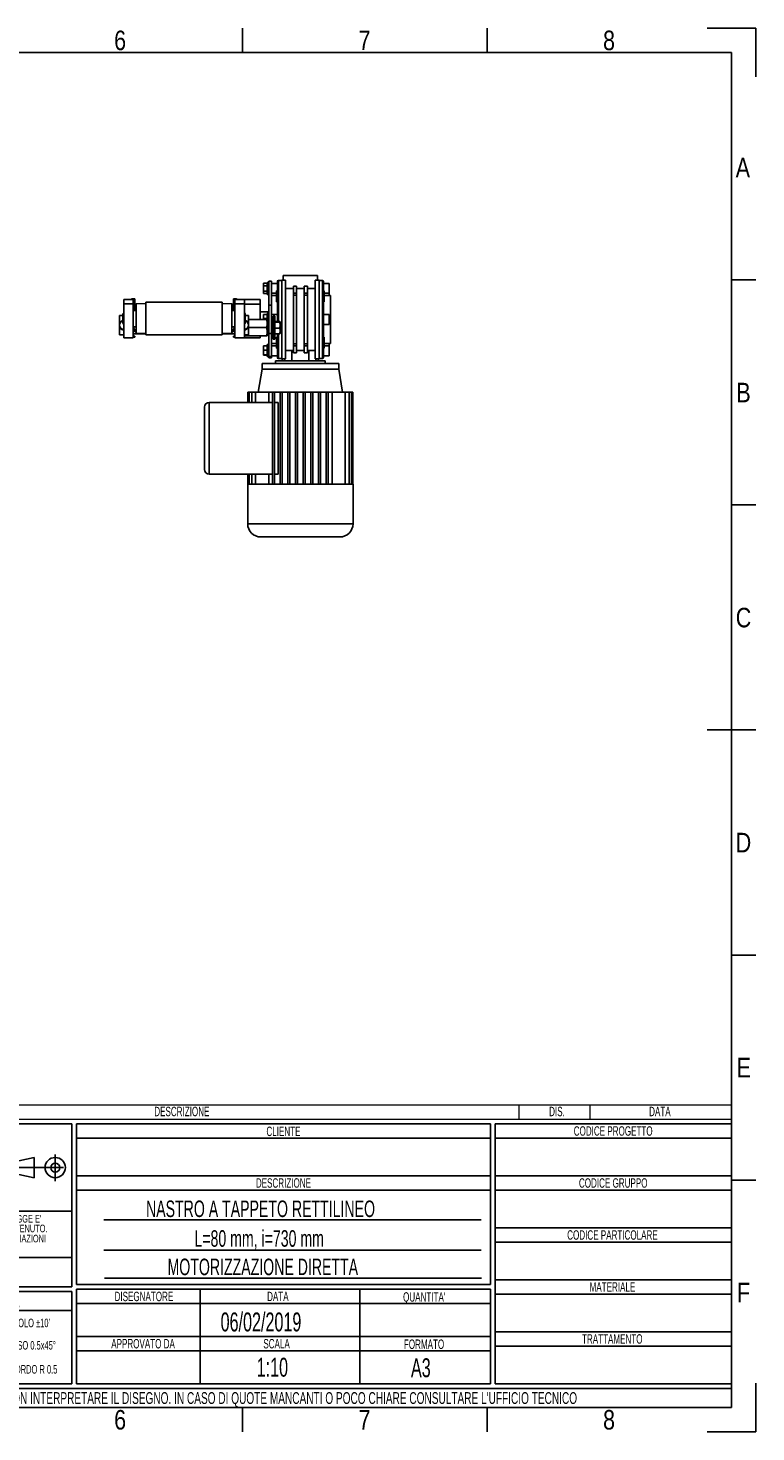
# Model space of a CAD drawing. Header units: millimetres. Extents: x 0 to 420, y 0 to 297.
# Tile 7 of 7: x 266 to 420, y 0 to 297. Entities that reach past the tile are written whole.
import ezdxf
from ezdxf.enums import TextEntityAlignment as Align

# ---------------------------------------------------------------- set-up
doc = ezdxf.new("R2010")
doc.units = ezdxf.units.MM
doc.linetypes.add('CENTERX2', pattern=[20.32, 12.7, -2.54, 2.54, -2.54])
doc.layers.add('CARTIGLIO', color=140, linetype='Continuous')
doc.styles.add('SLDTEXTSTYLE0', font='TXT', dxfattribs={"width": 0.638298})
doc.styles.add('SLDTEXTSTYLE1', font='TXT', dxfattribs={"width": 0.675})
doc.styles.add('SLDTEXTSTYLE2', font='TXT', dxfattribs={"width": 0.821468})

# ---------------------------------------------------------------- blocks, each defined once
blk = doc.blocks.new('SW_NOTE_0')
at = {"layer": 'CARTIGLIO', "color": 0, "insert": (7.53, 2.58), "char_height": 2, "attachment_point": 2, "style": 'SLDTEXTSTYLE0'}
blk.add_mtext('TRATTAMENTO', dxfattribs=at)
blk = doc.blocks.new('SW_NOTE_0_1')
at = {"layer": 'CARTIGLIO', "color": 0, "insert": (85.41, 3.22), "char_height": 2.5, "attachment_point": 2, "style": 'SLDTEXTSTYLE0'}
blk.add_mtext("ATTENZIONE: NON INTERPRETARE IL DISEGNO. IN CASO DI QUOTE MANCANTI O POCO CHIARE CONSULTARE L'UFFICIO TECNICO", dxfattribs=at)
blk = doc.blocks.new('SW_NOTE_0_2')
at = {"layer": 'CARTIGLIO', "color": 0, "insert": (3.51, 2.58), "char_height": 2, "attachment_point": 2, "style": 'SLDTEXTSTYLE0'}
blk.add_mtext('SCALA', dxfattribs=at)
blk = doc.blocks.new('SW_NOTE_0_3')
at = {"layer": 'CARTIGLIO', "color": 0, "insert": (8.67, 2.58), "char_height": 2, "attachment_point": 2, "style": 'SLDTEXTSTYLE0'}
blk.add_mtext('APPROVATO DA', dxfattribs=at)
blk = doc.blocks.new('SW_NOTE_0_4')
at = {"layer": 'CARTIGLIO', "color": 0, "insert": (5.4, 2.58), "char_height": 2, "attachment_point": 2, "style": 'SLDTEXTSTYLE0'}
blk.add_mtext('FORMATO', dxfattribs=at)
blk = doc.blocks.new('SW_NOTE_0_5')
at = {"layer": 'CARTIGLIO', "color": 0, "insert": (7.61, 2.58), "char_height": 2, "attachment_point": 2, "style": 'SLDTEXTSTYLE0'}
blk.add_mtext('DISEGNATORE', dxfattribs=at)
blk = doc.blocks.new('SW_NOTE_0_6')
at = {"layer": 'CARTIGLIO', "color": 0, "insert": (2.85, 2.58), "char_height": 2, "attachment_point": 2, "style": 'SLDTEXTSTYLE0'}
blk.add_mtext('DATA', dxfattribs=at)
blk = doc.blocks.new('SW_NOTE_0_7')
at = {"layer": 'CARTIGLIO', "color": 0, "insert": (5.56, 2.58), "char_height": 2, "attachment_point": 2, "style": 'SLDTEXTSTYLE0'}
blk.add_mtext("QUANTITA'", dxfattribs=at)
blk = doc.blocks.new('SW_NOTE_0_8')
at = {"layer": 'CARTIGLIO', "color": 0, "insert": (7.1, 2.58), "char_height": 2, "attachment_point": 2, "style": 'SLDTEXTSTYLE0'}
blk.add_mtext('DESCRIZIONE', dxfattribs=at)
blk = doc.blocks.new('SW_NOTE_0_9')
at = {"layer": 'CARTIGLIO', "color": 0, "insert": (4.23, 2.58), "char_height": 2, "attachment_point": 2, "style": 'SLDTEXTSTYLE0'}
blk.add_mtext('CLIENTE', dxfattribs=at)
blk = doc.blocks.new('SW_NOTE_0_10')
at = {"layer": 'CARTIGLIO', "color": 0, "insert": (5.69, 2.58), "char_height": 2, "attachment_point": 2, "style": 'SLDTEXTSTYLE0'}
blk.add_mtext('MATERIALE', dxfattribs=at)
blk = doc.blocks.new('SW_NOTE_0_11')
at = {"layer": 'CARTIGLIO', "color": 0, "insert": (12.15, 2.58), "char_height": 2, "attachment_point": 2, "style": 'SLDTEXTSTYLE0'}
blk.add_mtext('CODICE PARTICOLARE', dxfattribs=at)
blk = doc.blocks.new('SW_NOTE_0_12')
at = {"layer": 'CARTIGLIO', "color": 0, "insert": (9.55, 2.58), "char_height": 2, "attachment_point": 2, "style": 'SLDTEXTSTYLE0'}
blk.add_mtext('CODICE GRUPPO', dxfattribs=at)
blk = doc.blocks.new('SW_NOTE_0_13')
at = {"layer": 'CARTIGLIO', "color": 0, "insert": (10.69, 2.58), "char_height": 2, "attachment_point": 2, "style": 'SLDTEXTSTYLE0'}
blk.add_mtext('CODICE PROGETTO', dxfattribs=at)
blk = doc.blocks.new('SW_NOTE_0_14')
at = {"layer": 'CARTIGLIO', "color": 0, "insert": (6.68, 2.32), "char_height": 1.8, "attachment_point": 2, "style": 'SLDTEXTSTYLE0'}
blk.add_mtext("ANGOLO ±10'", dxfattribs=at)
blk = doc.blocks.new('SW_NOTE_0_15')
at = {"layer": 'CARTIGLIO', "color": 0, "insert": (23.94, 3.87), "char_height": 3, "attachment_point": 2, "style": 'SLDTEXTSTYLE0'}
blk.add_mtext('TOLLERANZE DI LAVORAZIONE', dxfattribs=at)
blk = doc.blocks.new('SW_NOTE_0_16')
at = {"layer": 'CARTIGLIO', "color": 0, "insert": (21.07, 5.8), "char_height": 4.5, "attachment_point": 2, "style": 'SLDTEXTSTYLE1'}
blk.add_mtext('CONFIDENZIALE', dxfattribs=at)
blk = doc.blocks.new('SW_NOTE_0_17')
at = {"layer": 'CARTIGLIO', "color": 0, "insert": (28.04, 2.06), "char_height": 1.6, "attachment_point": 2, "style": 'SLDTEXTSTYLE0'}
blk.add_mtext('DISEGNO ESEGUITO CON CAD NON SONO AMMESSE VARIAZIONI', dxfattribs=at)
blk = doc.blocks.new('SW_NOTE_0_18')
at = {"layer": 'CARTIGLIO', "color": 0, "insert": (27.34, 2.06), "char_height": 1.6, "attachment_point": 2, "style": 'SLDTEXTSTYLE0'}
blk.add_mtext('VIETATO RIPRODURRE O COMUNICARNE A TERZI IL CONTENUTO.', dxfattribs=at)
blk = doc.blocks.new('SW_NOTE_0_19')
at = {"layer": 'CARTIGLIO', "color": 0, "insert": (7.59, 2.32), "char_height": 1.8, "attachment_point": 2, "style": 'SLDTEXTSTYLE0'}
blk.add_mtext('SMUSSO 0.5x45°', dxfattribs=at)
blk = doc.blocks.new('SW_NOTE_0_21')
at = {"layer": 'CARTIGLIO', "color": 0, "char_height": 1.6, "attachment_point": 2, "style": 'SLDTEXTSTYLE0'}
for s, insert in [("DISEGNO DI PROPRIETA'", (10.28, 2.06)), ('ALUSIC srl', (25.45, 2.06)), (". A TERMINI DI LEGGE E'", (39.41, 2.06))]:
    blk.add_mtext(s, dxfattribs=dict(at, insert=insert))
blk = doc.blocks.new('SW_NOTE_0_22')
at = {"layer": 'CARTIGLIO', "color": 0, "insert": (8.57, 2.32), "char_height": 1.8, "attachment_point": 2, "style": 'SLDTEXTSTYLE0'}
blk.add_mtext('RACCORDO R 0.5', dxfattribs=at)
blk = doc.blocks.new('SW_NOTE_0_28')
at = {"layer": 'CARTIGLIO', "color": 0, "insert": (2.85, 2.58), "char_height": 2, "attachment_point": 2, "style": 'SLDTEXTSTYLE0'}
blk.add_mtext('DATA', dxfattribs=at)
blk = doc.blocks.new('SW_NOTE_0_29')
at = {"layer": 'CARTIGLIO', "color": 0, "insert": (7.1, 2.58), "char_height": 2, "attachment_point": 2, "style": 'SLDTEXTSTYLE0'}
blk.add_mtext('DESCRIZIONE', dxfattribs=at)
blk = doc.blocks.new('SW_NOTE_0_30')
at = {"layer": 'CARTIGLIO', "color": 0, "insert": (1.97, 2.58), "char_height": 2, "attachment_point": 2, "style": 'SLDTEXTSTYLE0'}
blk.add_mtext('DIS.', dxfattribs=at)
blk = doc.blocks.new('Cartiglio ALUSIC')
at = {"color": 161, "linetype": 'Continuous', "lineweight": 18}
for p, q in [((113.97, 154), (313.62, 154)), ((268.62, 154), (268.62, 151)), ((283.62, 154), (283.62, 151)), ((313.62, 151), (313.62, 154)), ((113.97, 151), (313.62, 151))]:
    blk.add_line(p, q, dxfattribs=at)
at = {"layer": 'CARTIGLIO'}
for p, q in [((173.97, 150), (113.97, 150)), ((173.97, 115.55), (173.97, 150)), ((262.62, 150), (174.97, 150)), ((174.97, 150), (174.97, 116)), ((262.62, 116), (262.62, 150)), ((313.62, 150), (263.62, 150)), ((263.62, 150), (263.62, 95)), ((313.62, 95), (313.62, 150)), ((174.97, 147), (262.62, 147)), ((263.62, 147), (313.62, 147)), ((160.56, 141.71), (166.06, 142.89)), ((166.06, 142.89), (166.06, 138.61)), ((160.56, 139.79), (166.06, 138.61)), ((174.97, 139), (262.62, 139)), ((263.62, 139), (313.62, 139)), ((174.97, 136), (262.62, 136)), ((263.62, 136), (313.62, 136)), ((113.97, 131.5), (173.97, 131.5)), ((260.62, 129.67), (180.8, 129.67)), ((263.62, 128), (313.62, 128)), ((263.62, 125), (313.62, 125)), ((180.8, 123.31), (260.62, 123.31)), ((173.97, 121.76), (113.97, 121.76)), ((174.97, 116), (262.62, 116)), ((180.92, 117.32), (260.74, 117.32)), ((263.62, 117), (313.62, 117)), ((173.97, 115.55), (113.97, 115.55)), ((113.97, 114.55), (173.97, 114.55)), ((173.97, 95), (173.97, 114.55)), ((174.97, 115), (262.62, 115)), ((174.97, 95), (174.97, 115)), ((201.14, 115), (201.14, 95)), ((234.97, 115), (234.97, 95)), ((262.62, 115), (262.62, 95)), ((263.62, 114), (313.62, 114)), ((173.96, 110.49), (113.96, 110.49)), ((174.97, 112), (262.62, 112)), ((174.97, 105), (262.62, 105)), ((263.62, 106), (313.62, 106)), ((174.97, 102), (262.62, 102)), ((263.62, 103), (313.62, 103)), ((113.97, 95), (173.97, 95)), ((313.62, 94), (113.97, 94)), ((262.62, 95), (174.97, 95)), ((263.62, 95), (313.62, 95)), ((313.62, 90), (313.62, 94)), ((113.97, 90), (313.62, 90))]:
    blk.add_line(p, q, dxfattribs=at)
at = {"layer": 'CARTIGLIO', "linetype": 'CENTERX2'}
for p, q in [((170.49, 143.5), (170.49, 137.84)), ((159.56, 140.75), (173.38, 140.75))]:
    blk.add_line(p, q, dxfattribs=at)
at = {"layer": 'CARTIGLIO', "linetype": 'Continuous'}
blk.add_line((113.97, 90), (313.62, 90), dxfattribs=at)
at = {"layer": 'CARTIGLIO'}
for radius in [2.14, 0.957]:
    blk.add_circle((170.49, 140.75), radius, dxfattribs=at)
at = {"layer": 'CARTIGLIO', "color": 140}
for name, p in [('SW_NOTE_0_29', (190.19, 151.04)), ('SW_NOTE_0_30', (274.72, 151.04)), ('SW_NOTE_0_28', (295.62, 151.04)), ('SW_NOTE_0_9', (214.56, 146.84)), ('SW_NOTE_0_13', (277.89, 146.91)), ('SW_NOTE_0_8', (211.69, 135.91)), ('SW_NOTE_0_12', (279.04, 135.91)), ('SW_NOTE_0_21', (118.97, 128.66)), ('SW_NOTE_0_18', (116.35, 126.61)), ('SW_NOTE_0_17', (115.64, 124.47)), ('SW_NOTE_0_11', (276.28, 124.91)), ('SW_NOTE_0_16', (122.24, 115.47)), ('SW_NOTE_0_10', (282.74, 113.91)), ('SW_NOTE_0_15', (119.54, 110.32)), ('SW_NOTE_0_5', (181.65, 111.91)), ('SW_NOTE_0_6', (214.76, 111.91)), ('SW_NOTE_0_7', (243.03, 111.8)), ('SW_NOTE_0_14', (157.6, 106.46)), ('SW_NOTE_0_19', (156.67, 101.73)), ('SW_NOTE_0_3', (180.41, 101.91)), ('SW_NOTE_0_2', (213.83, 101.91)), ('SW_NOTE_0_4', (243.15, 101.8)), ('SW_NOTE_0', (280.86, 102.91)), ('SW_NOTE_0_22', (155.63, 96.65)), ('SW_NOTE_0_1', (127.63, 90.02))]:
    blk.add_blockref(name, p, dxfattribs=at)
at = {"layer": 'CARTIGLIO', "color": 140, "style": 'SLDTEXTSTYLE0', "width": 0.638298}
for tag, height, p in [('AUTOATTR1', 3.5, (223.45, 133.7)), ('AUTOATTR2', 3.5, (221.61, 127.42)), ('AUTOATTR11', 3.5, (222.86, 121.41)), ('AUTOATTR8', 4, (219.24, 110)), ('AUTOATTR9', 4, (218.12, 100.42)), ('AUTOATTR0', 4, (249.03, 100.31))]:
    blk.add_attdef(tag, text='', height=height, dxfattribs=at).set_placement(p, align=Align.TOP_CENTER)
at = {"layer": 'CARTIGLIO', "color": 140}
for tag in ['AUTOATTR13', 'AUTOATTR12', 'AUTOATTR10', 'AUTOATTR7', 'AUTOATTR6', 'AUTOATTR5', 'AUTOATTR4', 'AUTOATTR3']:
    blk.add_attdef(tag, (0, 0), '', height=4, dxfattribs=at)

msp = doc.modelspace()

# ---------------------------------------------------------------- linework, layer by layer
at = {"color": 7, "linetype": 'Continuous', "lineweight": 25}
for p, q in [((319.6268, 243.601), (318.9175, 243.601)), ((318.9175, 243.601), (318.9175, 235.3421)), ((320.4375, 243.6516), (319.6268, 243.6516)), ((319.6268, 243.6516), (319.6268, 227.0325)), ((319.9309, 243.6516), (319.9309, 244.665)), ((327.227, 244.665), (319.9309, 244.665)), ((320.4375, 227.0325), (320.4375, 243.6516)), ((327.531, 243.6516), (326.7204, 243.6516)), ((326.7204, 243.6516), (326.7204, 227.0325)), ((327.227, 243.6516), (327.227, 244.665)), ((327.531, 227.0325), (327.531, 243.6516)), ((328.2404, 243.601), (327.531, 243.601)), ((328.2404, 235.3421), (328.2404, 243.601)), ((315.8015, 242.9899), (315.7558, 242.8643)), ((315.7558, 242.7226), (315.7558, 242.8643)), ((315.7558, 241.897), (315.7558, 242.7226)), ((315.8085, 242.4367), (315.7558, 241.897)), ((315.7558, 241.897), (315.8085, 241.3572)), ((315.7558, 241.1033), (315.7558, 241.897)), ((315.8085, 241.3572), (315.7558, 241.1033)), ((315.7558, 241.1033), (315.8085, 240.8494)), ((315.7558, 240.9935), (315.7558, 241.1033)), ((315.7558, 240.9935), (315.8015, 240.8679)), ((315.8044, 242.9889), (315.8085, 243.0084)), ((315.8085, 243.0084), (316.5665, 243.0084)), ((315.8085, 242.4367), (316.5665, 242.4367)), ((315.8085, 241.3572), (316.5665, 241.3572)), ((315.8085, 240.8494), (316.5665, 240.8494)), ((316.8908, 243.1956), (316.5665, 243.1956)), ((316.5665, 243.1956), (316.5665, 240.6622)), ((316.5665, 240.6622), (316.8908, 240.6622)), ((317.4988, 243.449), (316.8908, 243.449)), ((316.8908, 243.449), (316.8908, 238.3822)), ((317.4988, 243.449), (317.4988, 238.3822)), ((318.7148, 242.9929), (317.4988, 242.9929)), ((317.4988, 240.9257), (318.5122, 240.9257)), ((318.7148, 241.38), (318.5122, 241.38)), ((318.5122, 241.38), (318.5122, 239.0493)), ((322.0994, 241.9289), (320.4375, 241.9289)), ((322.748, 242.4001), (322.0994, 242.4001)), ((322.0994, 242.4001), (322.0994, 242.3863)), ((322.748, 242.3863), (322.0994, 242.3863)), ((322.0994, 242.3863), (322.0994, 240.9125)), ((322.748, 240.9125), (322.0994, 240.9125)), ((322.0994, 240.9125), (322.0994, 240.521)), ((322.748, 242.4001), (322.748, 242.3863)), ((322.748, 242.3863), (322.748, 240.9125)), ((324.4099, 241.9289), (322.748, 241.9289)), ((322.748, 240.9125), (322.748, 240.521)), ((325.0584, 242.4001), (324.4099, 242.4001)), ((324.4099, 242.3863), (324.4099, 242.4001)), ((324.4099, 242.3863), (325.0584, 242.3863)), ((324.4099, 240.9125), (324.4099, 242.3863)), ((324.4099, 240.521), (324.4099, 240.9125)), ((324.4099, 240.9125), (325.0584, 240.9125)), ((325.0584, 242.3863), (325.0584, 242.4001)), ((325.0584, 240.9125), (325.0584, 242.3863)), ((326.7204, 241.9289), (325.0584, 241.9289)), ((325.0584, 240.521), (325.0584, 240.9125)), ((329.6591, 242.9929), (328.4431, 242.9929)), ((328.6457, 241.38), (328.4431, 241.38)), ((328.6457, 240.2146), (328.6457, 241.38)), ((328.6457, 240.9257), (329.6591, 240.9257)), ((329.6591, 240.9257), (329.6591, 242.9929)), ((329.6591, 240.9257), (329.6591, 240.3964)), ((286.186, 239.5982), (288.2127, 239.5982)), ((286.186, 238.6769), (286.186, 239.5982)), ((288.2127, 238.6769), (286.186, 238.6769)), ((286.186, 238.6769), (286.186, 231.4913)), ((288.5167, 239.6995), (287.9087, 239.6995)), ((288.2127, 239.5982), (288.2127, 238.6769)), ((288.2127, 238.7875), (288.5167, 238.7875)), ((288.2127, 238.6769), (288.2127, 231.4913)), ((288.2127, 238.5848), (288.8207, 238.5848)), ((288.8207, 238.2808), (288.2127, 238.2808)), ((288.5167, 238.7875), (288.5167, 239.6995)), ((288.5167, 237.2675), (288.5167, 238.2808)), ((290.8475, 238.7267), (288.8207, 238.6862)), ((288.8207, 235.5448), (288.8207, 238.6862)), ((307.0612, 238.9902), (290.8475, 238.9902)), ((290.8475, 238.9902), (290.8475, 232.0993)), ((307.0612, 238.9902), (307.0612, 232.0993)), ((309.0879, 238.6862), (307.0612, 238.7267)), ((309.0879, 235.5448), (309.0879, 238.6862)), ((309.0879, 238.5848), (309.6959, 238.5848)), ((309.6959, 238.2808), (309.0879, 238.2808)), ((309.3919, 238.7875), (309.3919, 239.6995)), ((309.3919, 239.6995), (309.9999, 239.6995)), ((309.6959, 238.7875), (309.3919, 238.7875)), ((309.3919, 237.2675), (309.3919, 238.2808)), ((311.7227, 239.5982), (309.6959, 239.5982)), ((309.6959, 239.5982), (309.6959, 238.6769)), ((309.6959, 238.6769), (311.7227, 238.6769)), ((309.6959, 238.6769), (309.6959, 231.4913)), ((311.7227, 238.6769), (311.7227, 239.5982)), ((311.7227, 239.5982), (315.0667, 239.5982)), ((311.7227, 238.6769), (311.7227, 231.4913)), ((315.0667, 238.5848), (311.7227, 238.5848)), ((315.0667, 239.5982), (315.0667, 238.5848)), ((315.0667, 235.3421), (315.0667, 238.5848)), ((317.4988, 238.3822), (316.8908, 238.3822)), ((316.8908, 238.3822), (316.8908, 232.3985)), ((318.5122, 240.3964), (317.4988, 240.3964)), ((317.4988, 238.3822), (317.4988, 232.3985)), ((318.5122, 239.0493), (318.7148, 239.0493)), ((322.748, 240.521), (322.0994, 240.521)), ((322.0994, 240.521), (322.0994, 230.1632)), ((322.748, 240.521), (322.748, 230.1632)), ((324.4099, 230.1632), (324.4099, 240.521)), ((324.4099, 240.521), (325.0584, 240.521)), ((325.0584, 230.1632), (325.0584, 240.521)), ((328.4431, 239.0493), (328.6457, 239.0493)), ((329.6591, 240.3964), (328.6457, 240.3964)), ((328.6457, 239.0493), (328.6457, 240.2146)), ((329.9631, 240.4089), (329.6591, 240.4089)), ((329.9631, 235.3421), (329.9631, 240.4089)), ((285.274, 234.7669), (285.274, 236.173)), ((285.274, 236.173), (285.9833, 236.173)), ((286.186, 236.7608), (285.9833, 236.5581)), ((285.9833, 235.5448), (285.9833, 236.5581)), ((285.9833, 234.5314), (285.9833, 235.5448)), ((288.8207, 237.2675), (288.2127, 237.2675)), ((288.8207, 237.5715), (288.5167, 237.5715)), ((288.8207, 232.4033), (288.8207, 235.5448)), ((309.3919, 237.3688), (309.0879, 237.3688)), ((309.6959, 237.2675), (309.0879, 237.2675)), ((309.0879, 232.4033), (309.0879, 235.5448)), ((311.9253, 236.5581), (311.7227, 236.7608)), ((311.9253, 236.5581), (311.9253, 234.5314)), ((311.9253, 236.173), (312.6347, 236.173)), ((312.6347, 236.173), (312.6347, 234.7669)), ((312.6347, 235.3421), (316.4898, 235.3421)), ((316.8908, 236.9635), (315.0667, 236.9635)), ((315.7558, 236.2584), (315.8085, 236.367)), ((315.7558, 235.9632), (315.7558, 236.2758)), ((315.7558, 235.3421), (315.7558, 235.9632)), ((315.8085, 235.5594), (315.7862, 235.3421)), ((315.8085, 236.367), (316.5665, 236.367)), ((315.8085, 235.5594), (316.5665, 235.5594)), ((316.4898, 235.3421), (316.5868, 234.4807)), ((316.8908, 236.6088), (316.5665, 236.6088)), ((316.5665, 236.6088), (316.5665, 235.341)), ((316.5868, 235.3421), (316.5868, 234.4807)), ((316.838, 235.0156), (316.6252, 235.0044)), ((316.6252, 235.0044), (316.6252, 234.0051)), ((316.838, 234.0082), (316.838, 235.0156)), ((316.8806, 234.9751), (316.8806, 233.997)), ((316.8908, 234.8557), (316.8806, 234.8557)), ((318.7148, 236.4061), (317.4988, 236.4061)), ((317.5089, 234.8557), (317.4988, 234.8557)), ((317.5089, 232.2637), (317.5089, 234.9751)), ((317.7644, 235.0044), (317.5516, 235.0156)), ((317.5516, 235.0156), (317.5516, 232.2232)), ((317.7644, 232.2343), (317.7644, 235.0044)), ((318.2081, 236.0514), (317.8028, 236.0514)), ((317.8028, 236.0514), (317.8028, 231.1873)), ((318.2081, 236.0514), (318.2081, 231.1873)), ((319.2188, 234.9178), (318.2081, 234.9178)), ((319.2188, 234.8081), (318.2081, 234.8081)), ((318.9175, 235.3421), (318.9175, 234.9178)), ((319.2188, 234.9178), (319.2891, 234.3234)), ((319.2891, 234.1589), (319.2188, 234.8081)), ((319.2891, 234.8666), (319.2877, 234.8702)), ((319.2891, 234.863), (319.2891, 234.1589)), ((328.2404, 227.0832), (328.2404, 235.3421)), ((329.6591, 236.4061), (328.4431, 236.4061)), ((329.6591, 234.2781), (329.6591, 236.4061)), ((329.9631, 230.2753), (329.9631, 235.3421)), ((285.274, 232.1196), (285.274, 233.5258)), ((286.186, 232.1196), (285.274, 232.1196)), ((285.9833, 234.5314), (286.186, 234.3287)), ((288.2127, 233.822), (288.8207, 233.822)), ((288.2127, 233.3154), (288.3141, 233.3154)), ((288.5775, 233.285), (288.2127, 233.285)), ((288.2127, 232.302), (290.8475, 232.302)), ((288.5167, 231.7953), (288.2127, 231.7953)), ((288.3141, 233.822), (288.3141, 233.285)), ((288.5167, 231.5927), (288.5167, 231.7953)), ((288.5775, 232.7276), (288.5775, 233.285)), ((288.5775, 232.91), (288.7, 232.91)), ((288.7, 232.8087), (288.5775, 232.8087)), ((288.8207, 232.7276), (288.5775, 232.7276)), ((288.8207, 233.0514), (288.7, 232.91)), ((288.8207, 232.4033), (290.8475, 232.3628)), ((307.0612, 232.0993), (290.8475, 232.0993)), ((307.0612, 232.3628), (309.0879, 232.4033)), ((309.6959, 232.302), (307.0612, 232.302)), ((309.0879, 233.822), (309.6959, 233.822)), ((309.0879, 232.8087), (309.2087, 232.8087)), ((309.0879, 232.7276), (309.3311, 232.7276)), ((309.2087, 232.91), (309.3311, 232.91)), ((309.3311, 232.8087), (309.2087, 232.8087)), ((309.3311, 232.7276), (309.3311, 233.285)), ((309.3311, 233.285), (309.6959, 233.285)), ((309.3919, 231.5927), (309.3919, 231.7953)), ((309.3919, 231.7953), (309.6959, 231.7953)), ((309.5946, 233.285), (309.5946, 233.822)), ((309.5946, 233.3154), (309.6959, 233.3154)), ((311.7227, 234.3287), (311.9253, 234.5314)), ((312.6347, 232.1196), (311.7227, 232.1196)), ((311.8197, 231.8967), (311.7945, 232.1196)), ((311.8197, 231.8967), (316.4898, 231.8967)), ((312.6347, 233.6194), (316.4898, 233.6194)), ((312.6347, 233.5258), (312.6347, 232.1196)), ((315.0667, 231.8967), (315.0667, 231.4913)), ((316.5868, 234.4807), (316.4898, 233.6194)), ((316.4898, 233.6194), (316.5868, 232.758)), ((316.5868, 232.758), (316.4898, 231.8967)), ((316.5868, 234.4807), (316.5868, 232.758)), ((316.5868, 232.758), (316.5868, 231.8967)), ((316.6252, 234.0051), (316.6252, 232.2343)), ((316.6252, 232.2343), (316.838, 232.2232)), ((316.838, 232.2232), (316.838, 234.0082)), ((316.8806, 233.997), (316.8806, 232.2637)), ((316.8806, 232.3831), (316.8908, 232.3831)), ((317.4988, 232.3985), (316.8908, 232.3985)), ((316.8908, 232.3985), (316.8908, 227.4926)), ((317.4988, 232.3985), (317.4988, 227.4926)), ((317.4988, 232.3831), (317.5089, 232.3831)), ((317.5516, 232.2232), (317.7644, 232.2343)), ((319.2188, 233.5097), (318.2081, 233.5097)), ((319.2188, 232.3209), (318.2081, 232.3209)), ((318.9175, 232.3209), (318.9175, 227.0832)), ((319.2188, 233.5097), (319.2891, 234.1589)), ((319.2891, 232.9153), (319.2188, 233.5097)), ((319.2188, 232.3209), (319.2891, 232.9153)), ((319.2877, 232.3685), (319.2891, 232.3722)), ((319.2891, 234.1589), (319.2891, 232.9153)), ((319.2891, 232.9153), (319.2891, 232.374)), ((328.4431, 234.2781), (329.6591, 234.2781)), ((288.2127, 231.4913), (286.186, 231.4913)), ((288.2127, 231.5927), (288.5167, 231.5927)), ((309.6959, 231.5927), (309.3919, 231.5927)), ((309.6959, 231.4913), (311.7227, 231.4913)), ((315.0667, 231.4913), (311.7227, 231.4913)), ((315.7558, 229.6851), (315.8085, 229.7439)), ((315.7558, 229.3085), (315.7558, 229.6904)), ((315.7558, 228.3786), (315.7558, 229.3085)), ((315.8085, 228.873), (315.7558, 228.3786)), ((315.8085, 229.7439), (316.5665, 229.7439)), ((315.8085, 228.873), (316.5665, 228.873)), ((316.8908, 230.022), (316.5665, 230.022)), ((316.5665, 230.022), (316.5665, 227.4886)), ((317.4988, 230.2877), (318.5122, 230.2877)), ((318.5122, 229.7584), (317.4988, 229.7584)), ((317.8028, 231.1873), (318.2081, 231.1873)), ((318.7148, 231.6349), (318.5122, 231.6349)), ((318.5122, 231.6349), (318.5122, 229.3042)), ((318.5122, 229.3042), (318.7148, 229.3042)), ((320.4375, 228.7553), (322.0994, 228.7553)), ((321.7662, 228.7553), (321.7662, 226.6272)), ((322.748, 230.1632), (322.0994, 230.1632)), ((322.0994, 230.1632), (322.0994, 229.7716)), ((322.748, 229.7716), (322.0994, 229.7716)), ((322.0994, 229.7716), (322.0994, 228.2979)), ((322.748, 230.1632), (322.748, 229.7716)), ((322.748, 229.7716), (322.748, 228.2979)), ((322.748, 228.7553), (324.4099, 228.7553)), ((324.4099, 230.1632), (325.0584, 230.1632)), ((324.4099, 229.7716), (324.4099, 230.1632)), ((324.4099, 229.7716), (325.0584, 229.7716)), ((324.4099, 228.2979), (324.4099, 229.7716)), ((325.0584, 229.7716), (325.0584, 230.1632)), ((325.0584, 228.2979), (325.0584, 229.7716)), ((325.0584, 228.7553), (326.7204, 228.7553)), ((325.3917, 226.6272), (325.3917, 228.7553)), ((328.6457, 231.6349), (328.4431, 231.6349)), ((328.4431, 229.3042), (328.6457, 229.3042)), ((328.6457, 230.4695), (328.6457, 231.6349)), ((328.6457, 229.3042), (328.6457, 230.4695)), ((328.6457, 230.2877), (329.6591, 230.2877)), ((329.6591, 229.7584), (328.6457, 229.7584)), ((329.6591, 230.2877), (329.6591, 229.7584)), ((329.6591, 230.2753), (329.9631, 230.2753)), ((329.6591, 227.6912), (329.6591, 229.7584)), ((315.4721, 226.0192), (315.4721, 224.8032)), ((331.6858, 226.0192), (315.4721, 226.0192)), ((315.7558, 228.3786), (315.8085, 227.8843)), ((315.7558, 227.8254), (315.7558, 228.3786)), ((315.8085, 227.8843), (315.7558, 227.8254)), ((315.7558, 227.8254), (315.8085, 227.7666)), ((315.8085, 227.8843), (316.5665, 227.8843)), ((315.8085, 227.7666), (316.5665, 227.7666)), ((316.5665, 227.4886), (316.8908, 227.4886)), ((317.4988, 227.4926), (316.8908, 227.4926)), ((316.8908, 227.4926), (316.8908, 227.2352)), ((316.8908, 227.2352), (317.4988, 227.2352)), ((317.4988, 227.6912), (318.7148, 227.6912)), ((317.4988, 227.4926), (317.4988, 227.2352)), ((318.3095, 226.6272), (318.3095, 226.0192)), ((328.8484, 226.6272), (318.3095, 226.6272)), ((318.9175, 227.0832), (319.6268, 227.0832)), ((319.6268, 227.0325), (320.4375, 227.0325)), ((319.7282, 227.0325), (319.7282, 226.6272)), ((320.2859, 226.6272), (320.2859, 227.0325)), ((322.748, 228.2979), (322.0994, 228.2979)), ((322.0994, 228.2979), (322.0994, 228.2841)), ((322.0994, 228.2841), (322.748, 228.2841)), ((322.748, 228.2979), (322.748, 228.2841)), ((324.4099, 228.2979), (325.0584, 228.2979)), ((324.4099, 228.2841), (324.4099, 228.2979)), ((324.4099, 228.2841), (325.0584, 228.2841)), ((325.0584, 228.2841), (325.0584, 228.2979)), ((326.7204, 227.0325), (327.531, 227.0325)), ((326.872, 227.0325), (326.872, 226.6272)), ((327.4297, 226.6272), (327.4297, 227.0325)), ((327.531, 227.0832), (328.2404, 227.0832)), ((328.4431, 227.6912), (329.6591, 227.6912)), ((328.8484, 226.0192), (328.8484, 226.6272)), ((331.6858, 224.8032), (331.6858, 226.0192)), ((315.4721, 224.8032), (314.6614, 219.939)), ((331.6858, 224.8032), (315.4721, 224.8032)), ((332.4965, 219.939), (331.6858, 224.8032)), ((312.4782, 219.939), (312.7479, 219.939)), ((312.4782, 219.939), (312.4782, 217.811)), ((312.7479, 219.939), (312.7479, 217.811)), ((312.7479, 219.939), (313.2765, 219.939)), ((313.2765, 219.939), (313.2765, 217.811)), ((313.2765, 219.939), (314.1074, 219.939)), ((314.1074, 219.939), (314.1074, 217.811)), ((314.1074, 219.939), (316.8724, 219.939)), ((317.7015, 219.939), (316.8724, 219.939)), ((316.8724, 219.939), (316.8724, 217.811)), ((317.7015, 219.939), (317.7015, 200.4825)), ((317.7015, 219.939), (318.1068, 219.939)), ((318.1068, 219.939), (318.1068, 200.4825)), ((319.3228, 219.939), (318.1068, 219.939)), ((319.3228, 219.939), (319.7282, 219.939)), ((319.3228, 219.939), (319.3228, 200.4825)), ((319.7282, 219.939), (319.7282, 200.4825)), ((320.9442, 219.939), (319.7282, 219.939)), ((320.9442, 219.939), (321.3496, 219.939)), ((320.9442, 219.939), (320.9442, 200.4825)), ((321.3496, 219.939), (321.3496, 200.4825)), ((322.5656, 219.939), (321.3496, 219.939)), ((322.5656, 219.939), (322.5656, 200.4825)), ((322.5656, 219.939), (322.9709, 219.939)), ((322.9709, 219.939), (322.9709, 200.4825)), ((324.187, 219.939), (322.9709, 219.939)), ((324.187, 219.939), (324.187, 200.4825)), ((324.187, 219.939), (324.5923, 219.939)), ((324.5923, 219.939), (324.5923, 200.4825)), ((325.8083, 219.939), (324.5923, 219.939)), ((325.8083, 219.939), (326.2137, 219.939)), ((325.8083, 219.939), (325.8083, 200.4825)), ((326.2137, 219.939), (326.2137, 200.4825)), ((327.4297, 219.939), (326.2137, 219.939)), ((327.4297, 219.939), (327.4297, 200.4825)), ((327.4297, 219.939), (327.8351, 219.939)), ((327.8351, 219.939), (327.8351, 200.4825)), ((329.0511, 219.939), (327.8351, 219.939)), ((329.0511, 219.939), (329.0511, 200.4825)), ((329.0511, 219.939), (329.4564, 219.939)), ((329.4564, 219.939), (329.4564, 200.4825)), ((330.2855, 219.939), (329.4564, 219.939)), ((330.2855, 200.4825), (330.2855, 219.939)), ((330.2855, 219.939), (333.0505, 219.939)), ((333.0505, 219.939), (333.0505, 200.4825)), ((333.0505, 219.939), (333.8814, 219.939)), ((333.8814, 219.939), (333.8814, 200.4825)), ((333.8814, 219.939), (334.41, 219.939)), ((334.41, 219.939), (334.41, 200.4825)), ((334.41, 219.939), (334.6797, 219.939)), ((334.6797, 219.939), (334.6797, 200.4825)), ((304.2846, 217.811), (304.2846, 202.6106)), ((304.2846, 217.811), (317.7015, 217.811)), ((318.1068, 217.811), (318.9142, 217.811)), ((318.9142, 217.811), (318.9142, 202.6106)), ((303.2712, 203.624), (303.2712, 216.7976)), ((304.2846, 202.6106), (317.7015, 202.6106)), ((312.4782, 202.6106), (312.4782, 200.4825)), ((312.7479, 202.6106), (312.7479, 200.4825)), ((313.2765, 202.6106), (313.2765, 200.4825)), ((314.1074, 202.6106), (314.1074, 200.4825)), ((316.8724, 202.6106), (316.8724, 200.4825)), ((318.1068, 202.6106), (318.9142, 202.6106)), ((312.432, 200.4825), (312.432, 192.1223)), ((312.4782, 200.4825), (312.432, 200.4825)), ((312.7479, 200.4825), (312.4782, 200.4825)), ((313.2765, 200.4825), (312.7479, 200.4825)), ((314.1074, 200.4825), (313.2765, 200.4825)), ((317.7015, 200.4825), (314.1074, 200.4825)), ((319.3228, 200.4825), (317.7015, 200.4825)), ((320.9442, 200.4825), (319.3228, 200.4825)), ((322.5656, 200.4825), (320.9442, 200.4825)), ((324.5923, 200.4825), (322.5656, 200.4825)), ((326.2137, 200.4825), (324.5923, 200.4825)), ((327.8351, 200.4825), (326.2137, 200.4825)), ((329.4564, 200.4825), (327.8351, 200.4825)), ((333.0505, 200.4825), (329.4564, 200.4825)), ((333.8814, 200.4825), (333.0505, 200.4825)), ((334.41, 200.4825), (333.8814, 200.4825)), ((334.6797, 200.4825), (334.41, 200.4825)), ((334.7259, 200.4825), (334.6797, 200.4825)), ((334.7259, 192.1223), (334.7259, 200.4825)), ((312.432, 192.1223), (323.5789, 192.1223)), ((323.5789, 192.1223), (334.7259, 192.1223))]:
    msp.add_line(p, q, dxfattribs=at)
for centre, radius, start, end in [((318.9175, 243.3983), 0.2027, 90, 180), ((328.2404, 243.3983), 0.2027, 0, 90), ((287.9087, 239.4969), 0.2027, 90, 150), ((309.9999, 239.4969), 0.2027, 30, 90), ((286.2874, 234.1463), 0.9663, 108.336708, 180), ((311.6213, 234.1463), 0.9663, 0, 71.663292), ((316.6273, 234.9639), 0.0405, 93, 180), ((316.8401, 234.9751), 0.0405, 0, 93), ((317.5495, 234.9751), 0.0405, 87, 180), ((317.7623, 234.9639), 0.0405, 0, 87), ((286.2874, 234.1463), 0.9663, 180, 263.980502), ((311.6213, 234.1463), 0.9663, 276.019498, 0), ((316.6273, 232.2748), 0.0405, 180, 267), ((316.8401, 232.2637), 0.0405, 267, 0), ((317.5495, 232.2637), 0.0405, 180, 273), ((317.7623, 232.2748), 0.0405, 273, 0), ((318.9175, 227.2859), 0.2027, 180, 270), ((328.2404, 227.2859), 0.2027, 270, 0), ((304.2846, 216.7976), 1.0134, 90, 180), ((304.2846, 203.624), 1.0134, 180, 270), ((315.2187, 192.1223), 2.7867, 180, 270), ((331.9392, 192.1223), 2.7867, 270, 0)]:
    msp.add_arc(centre, radius, start, end, dxfattribs=at)
for points, knots in [([(315.8085, 243.0084), (315.8068, 243.0034), (315.7746, 242.9092), (315.765, 242.8133), (315.7558, 242.7226)], [0, 0, 0, 0, 0.0529743, 1, 1, 1, 1]), ([(315.7558, 242.7226), (315.7623, 242.6464), (315.7705, 242.5505), (315.802, 242.4562), (315.8085, 242.4367)], [0, 0, 0, 0, 0.79381431, 1, 1, 1, 1]), ([(318.7148, 243.3983), (318.7148, 243.385), (318.7148, 243.3585), (318.7148, 243.1444), (318.7148, 242.807), (318.7148, 242.3377), (318.7148, 241.7562), (318.7148, 241.2778), (318.7148, 241.0387)], [0, 0, 0, 0, 0.1666145, 0.33340129, 0.50000005, 0.66661455, 0.83338947, 1, 1, 1, 1]), ([(318.7148, 241.0387), (318.7148, 240.7808), (318.7148, 240.2648), (318.7148, 239.3805), (318.7148, 238.4342), (318.7148, 237.433), (318.7148, 236.397), (318.7148, 235.5507), (318.7148, 235.0592), (318.7148, 234.9178)], [0, 0, 0, 0, 0.15611985, 0.31239375, 0.46849518, 0.62461102, 0.78088862, 0.93699039, 1, 1, 1, 1]), ([(328.4431, 241.0387), (328.4431, 241.2604), (328.4431, 241.7126), (328.4431, 242.2816), (328.4431, 242.72), (328.4431, 243.0333), (328.4431, 243.2407), (328.4431, 243.3734), (328.4431, 243.39), (328.4431, 243.3983)], [0, 0, 0, 0, 0.154037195, 0.314245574, 0.479903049, 0.607550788, 0.737214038, 0.868256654, 1, 1, 1, 1]), ([(328.4431, 229.6455), (328.4431, 229.8833), (328.4431, 230.3684), (328.4431, 231.2097), (328.4431, 232.0617), (328.4431, 232.8982), (328.4431, 233.6912), (328.4431, 234.5101), (328.4431, 235.3421), (328.4431, 236.1741), (328.4431, 236.9929), (328.4431, 237.7859), (328.4431, 238.6225), (328.4431, 239.4746), (328.4431, 240.3158), (328.4431, 240.8009), (328.4431, 241.0387)], [0, 0, 0, 0, 0.0770186, 0.15712279, 0.23995153, 0.3037754, 0.36860702, 0.43412833, 0.5, 0.56587168, 0.63139298, 0.69622461, 0.76004848, 0.84288465, 0.92298862, 1, 1, 1, 1]), ([(285.9833, 235.1409), (285.9037, 235.095), (285.6666, 234.9581), (285.4307, 234.8219), (285.274, 234.7314)], [0, 0, 0, 0, 0.33574802, 1, 1, 1, 1]), ([(285.274, 234.7314), (285.274, 234.6844), (285.274, 234.4448), (285.274, 234.0415), (285.274, 233.704), (285.274, 233.5613)], [0, 0, 0, 0, 0.12346518, 0.62943592, 1, 1, 1, 1]), ([(312.6347, 234.7314), (312.4535, 234.836), (312.2166, 234.9728), (311.9809, 235.1089), (311.9253, 235.1409)], [0, 0, 0, 0, 0.76446301, 1, 1, 1, 1]), ([(312.6347, 233.5613), (312.6347, 233.6083), (312.6347, 233.8479), (312.6347, 234.2511), (312.6347, 234.5887), (312.6347, 234.7314)], [0, 0, 0, 0, 0.12346518, 0.62943592, 1, 1, 1, 1]), ([(315.8085, 236.367), (315.8068, 236.36), (315.7746, 236.2268), (315.765, 236.0914), (315.7558, 235.9632)], [0, 0, 0, 0, 0.0529743, 1, 1, 1, 1]), ([(315.7558, 235.9632), (315.7623, 235.8556), (315.7705, 235.7202), (315.802, 235.5869), (315.8085, 235.5594)], [0, 0, 0, 0, 0.79381431, 1, 1, 1, 1]), ([(316.5868, 235.3421), (316.5696, 235.3421), (316.5516, 235.3421), (316.4923, 235.3421), (316.4898, 235.3421)], [0, 0, 0, 0, 0.95749577, 1, 1, 1, 1]), ([(319.2891, 234.863), (319.2769, 234.8804), (319.264, 234.8988), (319.2211, 234.9168), (319.2188, 234.9178)], [0, 0, 0, 0, 0.947025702, 1, 1, 1, 1]), ([(319.2188, 234.8081), (319.2275, 234.8119), (319.2694, 234.83), (319.2804, 234.8484), (319.2891, 234.863)], [0, 0, 0, 0, 0.20618569, 1, 1, 1, 1]), ([(285.274, 233.5613), (285.4551, 233.4567), (285.7598, 233.2808), (286.063, 233.1057), (286.186, 233.0347)], [0, 0, 0, 0, 0.59424663, 1, 1, 1, 1]), ([(288.7, 232.91), (288.6896, 232.8999), (288.6734, 232.8842), (288.6585, 232.8609), (288.6526, 232.8438), (288.6533, 232.83), (288.6606, 232.8184), (288.6759, 232.8101), (288.6914, 232.8092), (288.7, 232.8087)], [0, 0, 0, 0, 0.22756359, 0.35329899, 0.45874165, 0.56467112, 0.6612382, 0.81256353, 1, 1, 1, 1]), ([(288.7, 232.8087), (288.7118, 232.8087), (288.7579, 232.8087), (288.7939, 232.8087), (288.8207, 232.8087)], [0, 0, 0, 0, 0.25691674, 1, 1, 1, 1]), ([(309.2087, 232.91), (309.1969, 232.9206), (309.1508, 232.9615), (309.1147, 233.0119), (309.0879, 233.0493)], [0, 0, 0, 0, 0.25691674, 1, 1, 1, 1]), ([(309.2087, 232.8087), (309.2191, 232.8094), (309.2352, 232.8106), (309.2501, 232.8206), (309.2561, 232.8325), (309.2554, 232.8469), (309.2481, 232.8649), (309.2327, 232.8869), (309.2172, 232.9018), (309.2087, 232.91)], [0, 0, 0, 0, 0.22756359, 0.35329899, 0.45874165, 0.56467112, 0.6612382, 0.81256353, 1, 1, 1, 1]), ([(311.7227, 233.0347), (311.8699, 233.1197), (312.1747, 233.2957), (312.4779, 233.4708), (312.6347, 233.5613)], [0, 0, 0, 0, 0.48310668, 1, 1, 1, 1]), ([(311.7227, 231.8967), (311.7399, 231.8967), (311.7578, 231.8967), (311.8171, 231.8967), (311.8197, 231.8967)], [0, 0, 0, 0, 0.95749577, 1, 1, 1, 1]), ([(316.4898, 231.8967), (316.4923, 231.8967), (316.5516, 231.8967), (316.5696, 231.8967), (316.5868, 231.8967)], [0, 0, 0, 0, 0.04250423, 1, 1, 1, 1]), ([(318.7148, 232.3209), (318.7148, 232.3003), (318.7148, 231.9467), (318.7148, 231.3069), (318.7148, 230.4185), (318.7148, 229.9031), (318.7148, 229.6455)], [0, 0, 0, 0, 0.02023928, 0.34672401, 0.67352306, 1, 1, 1, 1]), ([(319.2891, 232.3758), (319.2804, 232.3612), (319.2694, 232.3428), (319.2275, 232.3247), (319.2188, 232.3209)], [0, 0, 0, 0, 0.793814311, 1, 1, 1, 1]), ([(315.8085, 229.7439), (315.8068, 229.7363), (315.7746, 229.5928), (315.765, 229.4467), (315.7558, 229.3085)], [0, 0, 0, 0, 0.0529743, 1, 1, 1, 1]), ([(315.7558, 229.3085), (315.7623, 229.1925), (315.7705, 229.0464), (315.802, 228.9026), (315.8085, 228.873)], [0, 0, 0, 0, 0.79381431, 1, 1, 1, 1]), ([(318.7148, 229.6455), (318.7148, 229.4064), (318.7148, 228.9279), (318.7148, 228.3464), (318.7148, 227.8771), (318.7148, 227.5398), (318.7148, 227.3257), (318.7148, 227.2991), (318.7148, 227.2859)], [0, 0, 0, 0, 0.166618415, 0.333401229, 0.499999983, 0.666614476, 0.833401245, 1, 1, 1, 1]), ([(328.4431, 227.2859), (328.4431, 227.2942), (328.4431, 227.3107), (328.4431, 227.4434), (328.4431, 227.6509), (328.4431, 227.9642), (328.4431, 228.4026), (328.4431, 228.9716), (328.4431, 229.4238), (328.4431, 229.6455)], [0, 0, 0, 0, 0.13174335, 0.26278596, 0.39244922, 0.52009696, 0.6857693, 0.84597725, 1, 1, 1, 1]), ([(315.2187, 189.3356), (315.2307, 189.3356), (315.2551, 189.3356), (315.4558, 189.3356), (315.7596, 189.3356), (316.143, 189.3356), (316.5726, 189.3356), (317.0782, 189.3356), (317.6569, 189.3356), (318.2982, 189.3356), (318.9912, 189.3356), (319.7266, 189.3356), (320.5679, 189.3356), (321.5142, 189.3356), (322.5489, 189.3356), (323.2391, 189.3356), (323.5789, 189.3356)], [0, 0, 0, 0, 0.0776261, 0.15766322, 0.23995135, 0.30427505, 0.36860689, 0.43429928, 0.49999998, 0.56569237, 0.63139307, 0.69571678, 0.76004861, 0.84232954, 0.92237207, 1, 1, 1, 1]), ([(323.5789, 189.3356), (323.9188, 189.3356), (324.609, 189.3356), (325.6436, 189.3356), (326.5899, 189.3356), (327.4312, 189.3356), (328.1666, 189.3356), (328.8597, 189.3356), (329.5009, 189.3356), (330.0797, 189.3356), (330.5852, 189.3356), (331.0149, 189.3356), (331.3983, 189.3356), (331.7021, 189.3356), (331.9028, 189.3356), (331.9272, 189.3356), (331.9392, 189.3356)], [0, 0, 0, 0, 0.07763157, 0.15766319, 0.23995133, 0.30427504, 0.36860688, 0.43429928, 0.49999998, 0.56569238, 0.63139308, 0.69571679, 0.76004863, 0.84232956, 0.9223666, 1, 1, 1, 1])]:
    msp.add_open_spline(points, degree=3, knots=knots, dxfattribs=at)
at = {"layer": 'CARTIGLIO', "linetype": 'Continuous'}
for p, q in [((311.3431, 291.8226), (311.3431, 296.9968)), ((363.0852, 291.8226), (363.0852, 296.9968)), ((420.0016, 296.9968), (409.6532, 296.9968)), ((420.0016, 296.9968), (420.0016, 286.6484)), ((414.8274, 291.8226), (5.1801, 291.8226)), ((414.8274, 5.171), (414.8274, 291.8226)), ((420.0016, 243.7024), (414.8274, 243.7024)), ((420.0016, 196.0996), (414.8274, 196.0996)), ((409.6532, 148.4968), (420.0016, 148.4968)), ((420.0016, 100.894), (414.8274, 100.894)), ((420.0016, 53.2912), (414.8274, 53.2912)), ((420.0016, -0.0032), (420.0016, 10.3452)), ((5.1801, 5.171), (414.8274, 5.171)), ((215.1758, 5.171), (414.8274, 5.171)), ((311.3431, -0.0032), (311.3431, 5.171)), ((363.0852, -0.0032), (363.0852, 5.171)), ((420.0016, -0.0032), (409.6532, -0.0032))]:
    msp.add_line(p, q, dxfattribs=at)
at = {"layer": 'CARTIGLIO'}
msp.add_line((215.1774, 5.171), (414.8274, 5.171), dxfattribs=at)

# ---------------------------------------------------------------- block references
ref = msp.add_blockref('Cartiglio ALUSIC', (101.2063, -84.828), dxfattribs=at)
ref.add_attrib('AUTOATTR11', 'MOTORIZZAZIONE DIRETTA', dxfattribs={"color": 140, "height": 3.5, "style": 'SLDTEXTSTYLE0', "width": 0.638298}).set_placement((295.467, 32.1118), align=Align.BOTTOM_LEFT)
ref.add_attrib('AUTOATTR9', '1:10', dxfattribs={"color": 140, "height": 4, "style": 'SLDTEXTSTYLE0', "width": 0.638298}).set_placement((314.3285, 10.486), align=Align.BOTTOM_LEFT)
ref.add_attrib('AUTOATTR8', '06/02/2019', dxfattribs={"color": 140, "height": 4, "style": 'SLDTEXTSTYLE0', "width": 0.638298}).set_placement((306.7007, 20.0651), align=Align.BOTTOM_LEFT)
ref.add_attrib('AUTOATTR2', 'L=80 mm, i=730 mm', dxfattribs={"color": 140, "height": 3.5, "style": 'SLDTEXTSTYLE0', "width": 0.638298}).set_placement((301.1607, 38.123), align=Align.BOTTOM_LEFT)
ref.add_attrib('AUTOATTR1', 'NASTRO A TAPPETO RETTILINEO', dxfattribs={"color": 140, "height": 3.5, "style": 'SLDTEXTSTYLE0', "width": 0.638298}).set_placement((290.9135, 44.4016), align=Align.BOTTOM_LEFT)
ref.add_attrib('AUTOATTR0', 'A3', dxfattribs={"color": 140, "height": 4, "style": 'SLDTEXTSTYLE0', "width": 0.638298}).set_placement((346.9888, 10.3744), align=Align.BOTTOM_LEFT)

# ---------------------------------------------------------------- texts
at = {"layer": 'CARTIGLIO', "char_height": 4.1394, "attachment_point": 2, "style": 'SLDTEXTSTYLE2'}
for s, insert in [('6', (285.4283, 296.4629)), ('7', (337.1705, 296.4629)), ('8', (388.9127, 296.4629)), ('A', (417.2354, 269.5569)), ('B', (417.3813, 221.9541)), ('C', (417.3711, 174.3514)), ('D', (417.3655, 126.7486)), ('E', (417.4255, 79.1458)), ('F', (417.3682, 31.543)), ('6', (285.4283, 4.6371)), ('7', (337.1705, 4.6371)), ('8', (388.9127, 4.6371))]:
    msp.add_mtext(s, dxfattribs=dict(at, insert=insert))

doc.saveas('drawing.dxf')
